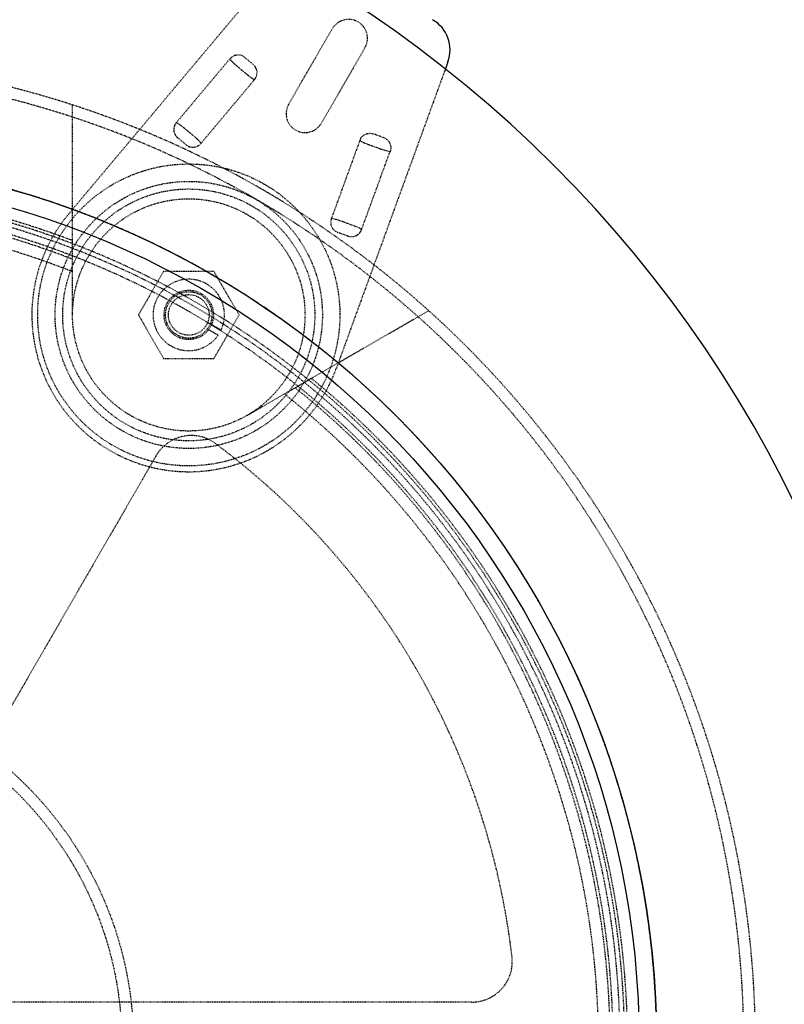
# Model space of a CAD drawing. Header units: millimetres. Extents: x -24622 to 2009, y -1603 to 2074.
# Tile 84 of 256: x -2191 to -2059, y 1712 to 1881. Entities that reach past the tile are written whole.
import ezdxf

# ---------------------------------------------------------------- set-up
doc = ezdxf.new("R2010")
doc.units = ezdxf.units.MM
doc.linetypes.add('HIDDEN', pattern=[0.2, 0.1, -0.1])
doc.layers.add('02___PRT_ALL_AXES', color=7, linetype='Continuous')
doc.layers.add('DEFAULT_2', color=8, linetype='HIDDEN')
doc.dimstyles.new('副本 12', dxfattribs={"dimtxt": 12, "dimasz": 6, "dimexe": 1, "dimexo": 1.2, "dimgap": 2, "dimtad": 0, "dimtxsty": 'Standard', "dimblk": 'OPEN30', "dimcen": 0, "dimclrd": 5, "dimclre": 3, "dimclrt": 256, "dimadec": 0, "dimazin": 2, "dimtm": 1e-09, "dimtfac": 0.6, "dimtofl": 0, "dimtmove": 0, "dimatfit": 3, "dimldrblk": 'OPEN30', "dimfxl": 0, "dimtolj": 1, "dimarcsym": 0})

# ---------------------------------------------------------------- blocks, each defined once
blk = doc.blocks.new('_Open30')
at = {"color": 0, "linetype": 'ByBlock', "lineweight": -2}
for p, q in [((-1, 0.268), (0, 0)), ((0, 0), (-1, -0.268)), ((0, 0), (-1, 0))]:
    blk.add_line(p, q, dxfattribs=at)
blk = doc.blocks.new('*D125')
at = {"color": 5, "linetype": 'ByBlock', "lineweight": -2}
blk.add_line((-2407.35, 1521.23), (-2396.09, 1533.14), dxfattribs=at)
at = {"layer": 'Defpoints', "color": 0, "linetype": 'ByBlock'}
for p in [(-2076.07, 1871.88), (-2391.97, 1537.51)]:
    blk.add_point(p, dxfattribs=at)
at = {"color": 5, "linetype": 'ByBlock', "lineweight": -2, "xscale": 6, "yscale": 6, "zscale": 6, "rotation": 46.6275706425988}
blk.add_blockref('_Open30', (-2391.97, 1537.51), dxfattribs=at)
at = {"linetype": 'ByBlock', "insert": (-2423.14, 1504.51), "char_height": 12, "attachment_point": 5, "rotation": 46.6276}
blk.add_mtext('\\A1;∅460', dxfattribs=at)

msp = doc.modelspace()

# ---------------------------------------------------------------- linework, layer by layer
at = {"color": 7, "linetype": 'Continuous'}
msp.add_line((-2116.926, 1873.851), (-2117.546, 1872.149), dxfattribs=at)
for centre, radius, start, end in [((-2250.022, 1704.694), 214, 0, 180), ((-2122.565, 1875.903), 6, 340, 60)]:
    msp.add_arc(centre, radius, start, end, dxfattribs=at)
at = {"layer": '02___PRT_ALL_AXES', "color": 7, "linetype": 'Continuous'}
for radius in [153, 150]:
    msp.add_circle((-2234.022, 1704.694), radius, dxfattribs=at)
at = {"layer": 'DEFAULT_2', "color": 8, "linetype": 'HIDDEN'}
for p, q in [((-2182.205, 1847.623), (-2146.076, 1890.68)), ((-2144.337, 1866.534), (-2136.837, 1879.524)), ((-2131.208, 1876.274), (-2138.708, 1863.284)), ((-2154.464, 1874.339), (-2163.659, 1863.381)), ((-2150.388, 1873.33), (-2151.92, 1874.616)), ((-2117.546, 1872.149), (-2136.15, 1821.033)), ((-2159.414, 1859.818), (-2150.219, 1870.777)), ((-2181.522, 1830.268), (-2181.522, 1866.384)), ((-2127.916, 1860.757), (-2129.796, 1861.441)), ((-2163.49, 1860.827), (-2161.958, 1859.542)), ((-2132.092, 1860.311), (-2136.984, 1846.869)), ((-2131.777, 1844.973), (-2126.884, 1858.416)), ((-2135.952, 1844.527), (-2134.073, 1843.843)), ((-2165.852, 1837.768), (-2170.182, 1830.268)), ((-2157.192, 1837.768), (-2165.852, 1837.768)), ((-2152.862, 1830.268), (-2157.192, 1837.768)), ((-2151.522, 1812.947), (-2120.244, 1831.005)), ((-2170.182, 1830.268), (-2165.852, 1822.768)), ((-2157.192, 1822.768), (-2152.862, 1830.268)), ((-2156.464, 1826.77), (-2158.335, 1827.85)), ((-2155.964, 1827.636), (-2157.835, 1828.716)), ((-2165.852, 1822.768), (-2157.192, 1822.768)), ((-2167.161, 1806.001), (-2208.474, 1734.444)), ((-2112.857, 1711.944), (-2195.484, 1711.944))]:
    msp.add_line(p, q, dxfattribs=at)
for centre, radius in [((-2161.522, 1830.268), 26), ((-2161.522, 1830.268), 23), ((-2161.522, 1830.268), 21.688), ((-2161.522, 1830.268), 20), ((-2161.522, 1830.268), 4.25), ((-2161.522, 1830.268), 4), ((-2161.522, 1830.268), 3.5), ((-2234.022, 1704.694), 63), ((-2234.022, 1704.694), 61)]:
    msp.add_circle(centre, radius, dxfattribs=at)
for centre, radius, start, end in [((-2134.022, 1877.899), 3.25, 330, 150), ((-2234.022, 1704.694), 170, 0, 264.59128), ((-2234.022, 1704.694), 168, 0, 180), ((-2141.522, 1864.909), 3.25, 150, 330), ((-2234.022, 1704.694), 153, 0, 270), ((-2234.022, 1704.694), 148, 69.22312, 170.77688), ((-2234.022, 1704.694), 146.7, 271.56245, 88.82823), ((-2234.022, 1704.694), 147.5, 334.86141, 85.13859), ((-2234.022, 1704.694), 145, 68.77204, 171.22796), ((-2234.022, 1704.694), 145.5, 271.12339, 88.81869), ((-2234.022, 1704.694), 143, 68.4611, 171.5389), ((-2161.522, 1830.268), 27, 140, 340), ((-2161.522, 1830.268), 6.15, 334.66334, 325.33666), ((-2234.022, 1704.694), 148, 309.22312, 50.77688), ((-2234.022, 1704.694), 145, 308.77269, 51.22674), ((-2234.022, 1704.694), 143, 308.4611, 51.5389), ((-2161.099, 1802.501), 7, 53.29235, 150), ((-2234.022, 1704.694), 129, 6.70765, 53.29235), ((-2112.857, 1718.944), 7, 270, 6.70765)]:
    msp.add_arc(centre, radius, start, end, dxfattribs=at)
for points, start_tangent, end_tangent in [([(-2151.92, 1874.616), (-2152.543, 1874.946), (-2153.246, 1875.002), (-2153.919, 1874.787), (-2154.464, 1874.339)], (-0.7660444, 0.6427876), (-0.6428644, -0.76598)), ([(-2154.464, 1874.339), (-2154.183, 1873.994), (-2153.713, 1873.543), (-2153.108, 1873.015), (-2152.436, 1872.445), (-2151.758, 1871.882), (-2151.132, 1871.378), (-2150.607, 1870.994), (-2150.219, 1870.777)], (0.5234391, -0.8520631), (0.9299018, -0.3678079)), ([(-2150.219, 1870.777), (-2149.873, 1871.392), (-2149.777, 1872.091), (-2149.955, 1872.774), (-2150.388, 1873.33)], (0.6427697, 0.7660595), (-0.7660444, 0.6427876)), ([(-2163.659, 1863.381), (-2164.006, 1862.766), (-2164.101, 1862.066), (-2163.923, 1861.384), (-2163.49, 1860.827)], (-0.6425141, -0.7662739), (0.7660444, -0.6427876)), ([(-2159.414, 1859.818), (-2159.695, 1860.163), (-2160.166, 1860.614), (-2160.769, 1861.143), (-2161.442, 1861.712), (-2162.119, 1862.275), (-2162.746, 1862.779), (-2163.271, 1863.164), (-2163.66, 1863.381)], (-0.5232163, 0.8521999), (-0.9300885, 0.3673356)), ([(-2132.092, 1860.311), (-2131.174, 1861.35), (-2129.796, 1861.441)], (0.3421144, 0.9396583), (0.9396926, -0.3420201)), ([(-2161.958, 1859.542), (-2161.335, 1859.212), (-2160.632, 1859.155), (-2159.96, 1859.371), (-2159.414, 1859.818)], (0.7660444, -0.6427876), (0.6430934, 0.7657877)), ([(-2132.092, 1860.311), (-2131.709, 1860.083), (-2131.113, 1859.82), (-2130.365, 1859.53), (-2129.537, 1859.225), (-2128.709, 1858.927), (-2127.948, 1858.668), (-2127.323, 1858.487), (-2126.884, 1858.416)], (0.7832929, -0.6216529), (0.9996196, -0.0275813)), ([(-2127.916, 1860.757), (-2126.919, 1859.801), (-2126.884, 1858.416)], (0.9396926, -0.3420201), (-0.3419982, -0.9397006)), ([(-2136.984, 1846.869), (-2137.099, 1846.172), (-2136.95, 1845.482), (-2136.549, 1844.902), (-2135.952, 1844.527)], (-0.3421428, -0.939648), (0.9396926, -0.3420201)), ([(-2131.776, 1844.973), (-2132.159, 1845.201), (-2132.754, 1845.464), (-2134.33, 1846.059), (-2135.159, 1846.357), (-2135.919, 1846.616), (-2136.544, 1846.797), (-2136.984, 1846.869)], (-0.7832664, 0.6216863), (-0.9996083, 0.0279877)), ([(-2134.073, 1843.843), (-2133.374, 1843.746), (-2132.694, 1843.933), (-2132.136, 1844.366), (-2131.777, 1844.973)], (0.9396926, -0.3420201), (0.3423427, 0.9395752))]:
    msp.add_spline(points, degree=3, dxfattribs=dict(at, start_tangent=start_tangent, end_tangent=end_tangent))

# ---------------------------------------------------------------- dimensions: what is measured, and where the dimension line sits
at = {"color": 5, "linetype": 'ByBlock'}
dim = msp.add_diameter_dim_2p(p1=(-2076.072, 1871.882), p2=(-2391.972, 1537.506), dimstyle='副本 12', dxfattribs=at)
dim.commit()
dim.dimension.update_dxf_attribs({"geometry": '*D125', "text_midpoint": (-2423.141, 1504.513), "dimtype": 163})

doc.saveas('drawing.dxf')
